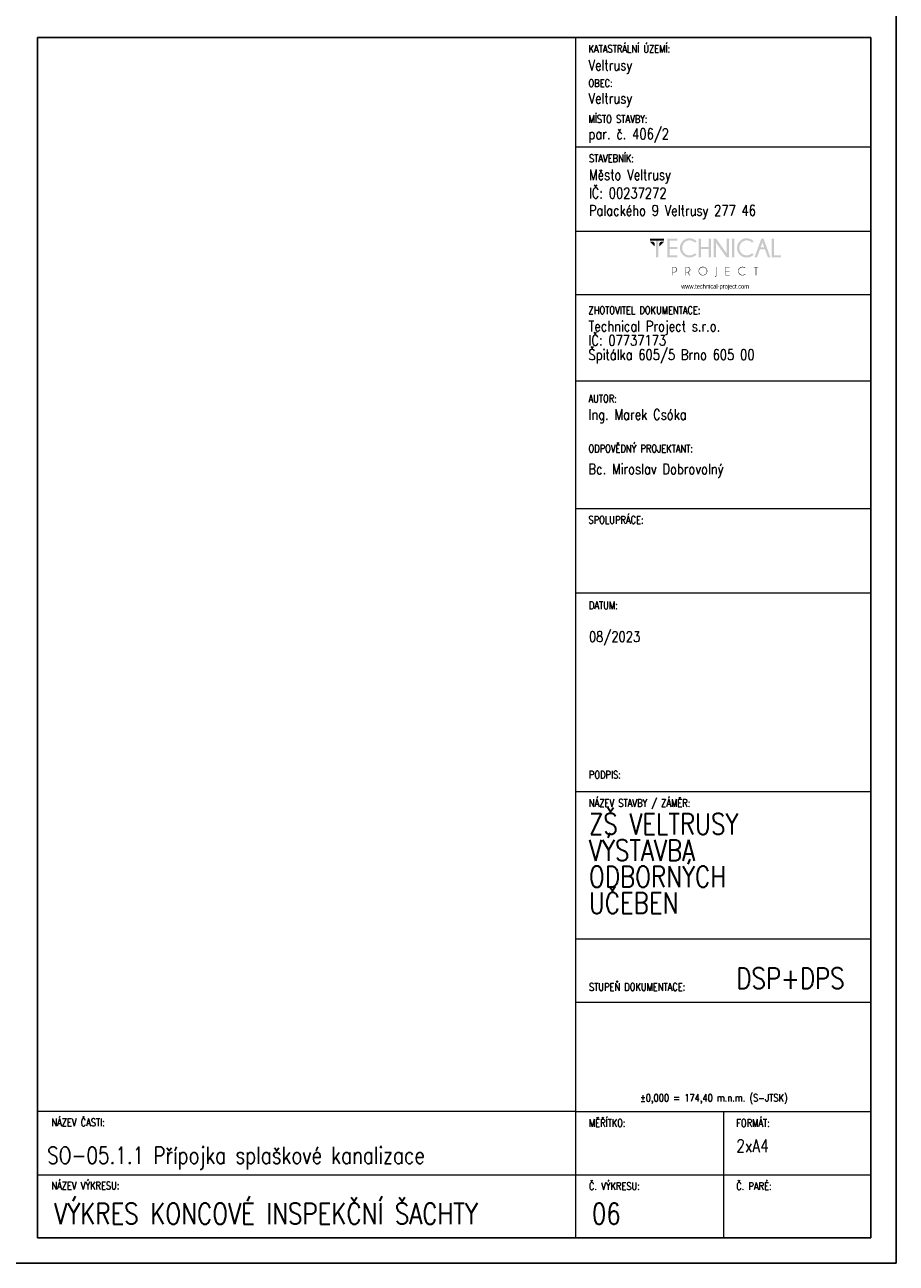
# Model space of a CAD drawing. Header units: millimetres. Extents: x -744 to 2301, y 2052 to 2943.
# Tile 16 of 31: x 1254 to 1461, y 2052 to 2346. Entities that reach past the tile are written whole.
import ezdxf

# ---------------------------------------------------------------- set-up
doc = ezdxf.new("R2010")
doc.units = ezdxf.units.MM
doc.header["$MEASUREMENT"] = 0
doc.layers.add('NETISK', color=7, linetype='Continuous', plot=False)
doc.layers.add('TP_01_Rozpiska', color=7, linetype='Continuous', lineweight=5)
doc.layers.add('Znojmoprojekt - Popisy.Znojmoprojekt', color=7, linetype='Continuous')
doc.styles.add('GENERATED_STYLE_4', font='arial.ttf')
doc.styles.add('ROMANS', font='romans.shx', dxfattribs={"width": 0.8})

# ---------------------------------------------------------------- blocks, each defined once
blk = doc.blocks.new('*U24')
for p, q in [((0, 0), (0, 297)), ((-6, 291), (-204, 291)), ((-204, 291), (-204, 6)), ((-6, 6), (-6, 291)), ((-204, 6), (-6, 6)), ((-210, 0), (0, 0))]:
    blk.add_line(p, q)
blk = doc.blocks.new('A$C01D51CA2')
at = {"layer": 'TP_01_Rozpiska'}
for points in [[(-45.09, 17.59), (-45.09, 16.91), (-40.45, 16.91), (-40.45, 17.59)], [(-45.09, 16.5), (-43.58, 14.97), (-43.58, 16.09), (-43.97, 16.5)], [(-43.15, 17.03), (-43.15, 11.39), (-42.38, 11.39), (-42.38, 17.03)], [(-40.45, 16.5), (-41.97, 14.97), (-41.97, 16.09), (-41.57, 16.5)], [(-36.03, 17.59), (-36.03, 16.91), (-38.63, 16.91), (-38.63, 14.83), (-36.03, 14.83), (-36.03, 14.15), (-38.63, 14.15), (-38.63, 12.08), (-36.03, 12.08), (-36.03, 11.39), (-39.4, 11.39), (-39.4, 17.59)], [(-28.26, 14.15), (-28.26, 11.39), (-29.05, 11.39), (-29.05, 17.59), (-28.26, 17.59), (-28.26, 14.83), (-25.73, 14.83), (-25.73, 17.59), (-24.94, 17.59), (-24.94, 11.39), (-25.73, 11.39), (-25.73, 14.15)], [(-23.29, 17.59), (-19.78, 12.64), (-19.78, 17.59), (-19, 17.59), (-19, 11.39), (-19.86, 11.39), (-23.29, 16.22), (-23.29, 11.39), (-24.07, 11.39), (-24.07, 17.59)], [(-18, 17.59), (-18, 11.39), (-17.23, 11.39), (-17.23, 17.59)], [(-4.92, 11.41), (-4.92, 17.59), (-4.14, 17.59), (-4.14, 12.08), (-1.91, 12.08), (-1.91, 11.41)], [(-18.85, 8.23), (-18.85, 8.07), (-20.1, 8.07), (-20.1, 6.92), (-18.85, 6.92), (-18.85, 6.76), (-20.1, 6.76), (-20.1, 5.6), (-18.85, 5.6), (-18.85, 5.44), (-20.25, 5.44), (-20.25, 8.23)], [(-10.06, 8.07), (-10.06, 5.44), (-10.22, 5.44), (-10.22, 8.07), (-10.93, 8.07), (-10.93, 8.23), (-9.35, 8.23), (-9.35, 8.07)]]:
    blk.add_hatch(color=256, dxfattribs=at).paths.add_polyline_path(points)
h = blk.add_hatch(color=256, dxfattribs=at)
edge = h.paths.add_edge_path()
edge.add_line((-30.26, 12.76), (-29.72, 12.28))
edge.add_spline(control_points=[(-29.72, 12.28), (-30.41, 11.65), (-31.18, 11.32), (-32.02, 11.32), (-32.02, 11.32), (-32.93, 11.32), (-33.68, 11.64), (-34.31, 12.26), (-34.31, 12.26), (-34.93, 12.89), (-35.23, 13.63), (-35.23, 14.5), (-35.23, 14.5), (-35.23, 15.35), (-34.93, 16.09), (-34.31, 16.72), (-34.31, 16.72), (-33.68, 17.36), (-32.93, 17.67), (-32.02, 17.67), (-32.02, 17.67), (-31.18, 17.67), (-30.41, 17.34), (-29.72, 16.7)], knot_values=[0, 0, 0, 0, 0.041667, 0.041667, 0.041667, 0.041767, 0.083333, 0.083333, 0.083333, 0.083433, 0.125, 0.125, 0.125, 0.1251, 0.166667, 0.166667, 0.166667, 0.166767, 0.208333, 0.208333, 0.208333, 0.208433, 1, 1, 1, 1], degree=3, periodic=0)
edge.add_line((-29.72, 16.7), (-30.26, 16.22))
edge.add_spline(control_points=[(-30.26, 16.22), (-30.82, 16.73), (-31.41, 16.98), (-32.02, 16.98), (-32.02, 16.98), (-32.68, 16.98), (-33.25, 16.73), (-33.73, 16.26), (-33.73, 16.26), (-34.21, 15.78), (-34.45, 15.19), (-34.45, 14.5), (-34.45, 14.5), (-34.45, 13.79), (-34.21, 13.22), (-33.73, 12.72), (-33.73, 12.72), (-33.25, 12.25), (-32.68, 12.02), (-32.02, 12.02), (-32.02, 12.02), (-31.41, 12.02), (-30.82, 12.26), (-30.26, 12.76)], knot_values=[0, 0, 0, 0, 0.041667, 0.041667, 0.041667, 0.041767, 0.083333, 0.083333, 0.083333, 0.083433, 0.125, 0.125, 0.125, 0.1251, 0.166667, 0.166667, 0.166667, 0.166767, 0.208333, 0.208333, 0.208333, 0.208433, 1, 1, 1, 1], degree=3, periodic=0)
h = blk.add_hatch(color=256, dxfattribs=at)
edge = h.paths.add_edge_path()
edge.add_line((-11.41, 12.76), (-10.87, 12.28))
edge.add_spline(control_points=[(-10.87, 12.28), (-11.56, 11.65), (-12.33, 11.32), (-13.17, 11.32), (-13.17, 11.32), (-14.07, 11.32), (-14.83, 11.64), (-15.45, 12.26), (-15.45, 12.26), (-16.08, 12.89), (-16.37, 13.63), (-16.37, 14.5), (-16.37, 14.5), (-16.37, 15.35), (-16.08, 16.09), (-15.45, 16.72), (-15.45, 16.72), (-14.83, 17.36), (-14.07, 17.67), (-13.17, 17.67), (-13.17, 17.67), (-12.33, 17.67), (-11.56, 17.34), (-10.87, 16.7)], knot_values=[0, 0, 0, 0, 0.041667, 0.041667, 0.041667, 0.041767, 0.083333, 0.083333, 0.083333, 0.083433, 0.125, 0.125, 0.125, 0.1251, 0.166667, 0.166667, 0.166667, 0.166767, 0.208333, 0.208333, 0.208333, 0.208433, 1, 1, 1, 1], degree=3, periodic=0)
edge.add_line((-10.87, 16.7), (-11.41, 16.22))
edge.add_spline(control_points=[(-11.41, 16.22), (-11.97, 16.73), (-12.56, 16.98), (-13.17, 16.98), (-13.17, 16.98), (-13.82, 16.98), (-14.4, 16.73), (-14.88, 16.26), (-14.88, 16.26), (-15.35, 15.78), (-15.6, 15.19), (-15.6, 14.5), (-15.6, 14.5), (-15.6, 13.79), (-15.35, 13.22), (-14.88, 12.72), (-14.88, 12.72), (-14.4, 12.25), (-13.82, 12.02), (-13.17, 12.02), (-13.17, 12.02), (-12.56, 12.02), (-11.97, 12.26), (-11.41, 12.76)], knot_values=[0, 0, 0, 0, 0.041667, 0.041667, 0.041667, 0.041767, 0.083333, 0.083333, 0.083333, 0.083433, 0.125, 0.125, 0.125, 0.1251, 0.166667, 0.166667, 0.166667, 0.166767, 0.208333, 0.208333, 0.208333, 0.208433, 1, 1, 1, 1], degree=3, periodic=0)
h = blk.add_hatch(color=256, dxfattribs=at)
h.paths.add_polyline_path([(-7.4, 14.65), (-7.99, 16.29), (-8.6, 14.65)])
h.paths.add_polyline_path([(-7.64, 17.59), (-5.41, 11.41), (-6.21, 11.41), (-7.15, 13.97), (-8.83, 13.97), (-9.78, 11.41), (-10.6, 11.41), (-8.33, 17.59)])
h = blk.add_hatch(color=256, dxfattribs=at)
edge = h.paths.add_edge_path()
edge.add_line((-37.56, 8.07), (-37.56, 6.57))
edge.add_line((-37.56, 6.57), (-37.08, 6.57))
edge.add_spline(control_points=[(-37.08, 6.57), (-36.89, 6.57), (-36.71, 6.64), (-36.56, 6.79), (-36.56, 6.79), (-36.41, 6.94), (-36.34, 7.12), (-36.34, 7.33), (-36.34, 7.33), (-36.34, 7.53), (-36.41, 7.71), (-36.56, 7.86), (-36.56, 7.86), (-36.71, 8), (-36.89, 8.07), (-37.08, 8.07)], knot_values=[0, 0, 0, 0, 0.0625, 0.0625, 0.0625, 0.0626, 0.125, 0.125, 0.125, 0.1251, 0.1875, 0.1875, 0.1875, 0.1876, 1, 1, 1, 1], degree=3, periodic=0)
edge.add_line((-37.08, 8.07), (-37.56, 8.07))
edge = h.paths.add_edge_path()
edge.add_line((-37.56, 6.41), (-37.56, 5.44))
edge.add_line((-37.56, 5.44), (-37.73, 5.44))
edge.add_line((-37.73, 5.44), (-37.73, 8.23))
edge.add_line((-37.73, 8.23), (-36.99, 8.23))
edge.add_spline(control_points=[(-36.99, 8.23), (-36.77, 8.2), (-36.59, 8.12), (-36.44, 7.97), (-36.44, 7.97), (-36.28, 7.79), (-36.18, 7.58), (-36.18, 7.33), (-36.18, 7.33), (-36.18, 7.07), (-36.28, 6.85), (-36.44, 6.67), (-36.44, 6.67), (-36.62, 6.51), (-36.84, 6.41), (-37.08, 6.41)], knot_values=[0, 0, 0, 0, 0.0625, 0.0625, 0.0625, 0.0626, 0.125, 0.125, 0.125, 0.1251, 0.1875, 0.1875, 0.1875, 0.1876, 1, 1, 1, 1], degree=3, periodic=0)
edge.add_line((-37.08, 6.41), (-37.56, 6.41))
h = blk.add_hatch(color=256, dxfattribs=at)
edge = h.paths.add_edge_path()
edge.add_line((-33.17, 8.07), (-33.17, 6.57))
edge.add_line((-33.17, 6.57), (-32.71, 6.57))
edge.add_spline(control_points=[(-32.71, 6.57), (-32.5, 6.57), (-32.32, 6.64), (-32.17, 6.79), (-32.17, 6.79), (-32.02, 6.94), (-31.96, 7.12), (-31.96, 7.33), (-31.96, 7.33), (-31.96, 7.53), (-32.02, 7.71), (-32.17, 7.86), (-32.17, 7.86), (-32.32, 8), (-32.5, 8.07), (-32.71, 8.07)], knot_values=[0, 0, 0, 0, 0.0625, 0.0625, 0.0625, 0.0626, 0.125, 0.125, 0.125, 0.1251, 0.1875, 0.1875, 0.1875, 0.1876, 1, 1, 1, 1], degree=3, periodic=0)
edge.add_line((-32.71, 8.07), (-33.17, 8.07))
edge = h.paths.add_edge_path()
edge.add_line((-32.66, 6.41), (-33.17, 6.41))
edge.add_line((-33.17, 6.41), (-33.17, 5.44))
edge.add_line((-33.17, 5.44), (-33.34, 5.44))
edge.add_line((-33.34, 5.44), (-33.34, 8.23))
edge.add_line((-33.34, 8.23), (-32.61, 8.23))
edge.add_spline(control_points=[(-32.61, 8.23), (-32.4, 8.2), (-32.22, 8.12), (-32.07, 7.97), (-32.07, 7.97), (-31.89, 7.79), (-31.79, 7.58), (-31.79, 7.33), (-31.79, 7.33), (-31.79, 7.07), (-31.89, 6.85), (-32.07, 6.69), (-32.07, 6.69), (-32.19, 6.56), (-32.33, 6.48), (-32.48, 6.44)], knot_values=[0, 0, 0, 0, 0.0625, 0.0625, 0.0625, 0.0626, 0.125, 0.125, 0.125, 0.1251, 0.1875, 0.1875, 0.1875, 0.1876, 1, 1, 1, 1], degree=3, periodic=0)
edge.add_line((-32.48, 6.44), (-31.84, 5.44))
edge.add_line((-31.84, 5.44), (-32.04, 5.44))
edge.add_line((-32.04, 5.44), (-32.66, 6.41))
h = blk.add_hatch(color=256, dxfattribs=at)
edge = h.paths.add_edge_path()
edge.add_spline(control_points=[(-27.62, 8.12), (-27.98, 8.12), (-28.27, 7.99), (-28.52, 7.74), (-28.52, 7.74), (-28.77, 7.49), (-28.9, 7.2), (-28.9, 6.84), (-28.9, 6.84), (-28.9, 6.49), (-28.77, 6.2), (-28.52, 5.95), (-28.52, 5.95), (-28.27, 5.7), (-27.98, 5.57), (-27.62, 5.57), (-27.62, 5.57), (-27.27, 5.57), (-26.98, 5.7), (-26.73, 5.95), (-26.73, 5.95), (-26.47, 6.2), (-26.35, 6.49), (-26.35, 6.84), (-26.35, 6.84), (-26.35, 7.2), (-26.47, 7.49), (-26.73, 7.74), (-26.73, 7.74), (-26.98, 7.99), (-27.27, 8.12), (-27.62, 8.12)], knot_values=[0, 0, 0, 0, 0.03125, 0.03125, 0.03125, 0.03135, 0.0625, 0.0625, 0.0625, 0.0626, 0.09375, 0.09375, 0.09375, 0.09385, 0.125, 0.125, 0.125, 0.1251, 0.15625, 0.15625, 0.15625, 0.15635, 0.1875, 0.1875, 0.1875, 0.1876, 0.21875, 0.21875, 0.21875, 0.21885, 1, 1, 1, 1], degree=3, periodic=0)
edge = h.paths.add_edge_path()
edge.add_spline(control_points=[(-26.61, 7.86), (-26.33, 7.58), (-26.19, 7.23), (-26.19, 6.84), (-26.19, 6.84), (-26.19, 6.44), (-26.33, 6.11), (-26.61, 5.83), (-26.61, 5.83), (-26.89, 5.56), (-27.22, 5.41), (-27.62, 5.41), (-27.62, 5.41), (-28.01, 5.41), (-28.36, 5.56), (-28.64, 5.83), (-28.64, 5.83), (-28.91, 6.11), (-29.05, 6.44), (-29.05, 6.84), (-29.05, 6.84), (-29.05, 7.23), (-28.91, 7.58), (-28.64, 7.86), (-28.64, 7.86), (-28.36, 8.14), (-28.01, 8.28), (-27.62, 8.28), (-27.62, 8.28), (-27.22, 8.28), (-26.89, 8.14), (-26.61, 7.86)], knot_values=[0, 0, 0, 0, 0.03125, 0.03125, 0.03125, 0.03135, 0.0625, 0.0625, 0.0625, 0.0626, 0.09375, 0.09375, 0.09375, 0.09385, 0.125, 0.125, 0.125, 0.1251, 0.15625, 0.15625, 0.15625, 0.15635, 0.1875, 0.1875, 0.1875, 0.1876, 0.21875, 0.21875, 0.21875, 0.21885, 1, 1, 1, 1], degree=3, periodic=0)
h = blk.add_hatch(color=256, dxfattribs=at)
edge = h.paths.add_edge_path()
edge.add_spline(control_points=[(-23.19, 5.39), (-23.19, 5.24), (-23.24, 5.13), (-23.34, 5.05), (-23.34, 5.05), (-23.44, 4.95), (-23.56, 4.9), (-23.69, 4.9)], knot_values=[0, 0, 0, 0, 0.125, 0.125, 0.125, 0.1251, 1, 1, 1, 1], degree=3, periodic=0)
edge.add_line((-23.69, 4.9), (-23.69, 5.05))
edge.add_spline(control_points=[(-23.69, 5.05), (-23.59, 5.05), (-23.52, 5.08), (-23.44, 5.14), (-23.44, 5.14), (-23.39, 5.21), (-23.36, 5.29), (-23.36, 5.41)], knot_values=[0, 0, 0, 0, 0.125, 0.125, 0.125, 0.1251, 1, 1, 1, 1], degree=3, periodic=0)
edge.add_line((-23.36, 5.41), (-23.36, 8.23))
edge.add_line((-23.36, 8.23), (-23.19, 8.23))
edge.add_line((-23.19, 8.23), (-23.19, 5.39))
h = blk.add_hatch(color=256, dxfattribs=at)
edge = h.paths.add_edge_path()
edge.add_line((-13.73, 5.88), (-13.61, 5.79))
edge.add_spline(control_points=[(-13.61, 5.79), (-13.87, 5.54), (-14.2, 5.41), (-14.56, 5.41), (-14.56, 5.41), (-14.96, 5.41), (-15.3, 5.56), (-15.58, 5.83), (-15.58, 5.83), (-15.86, 6.11), (-15.99, 6.44), (-15.99, 6.84), (-15.99, 6.84), (-15.99, 7.23), (-15.86, 7.58), (-15.58, 7.86), (-15.58, 7.86), (-15.3, 8.14), (-14.96, 8.27), (-14.56, 8.27), (-14.56, 8.27), (-14.2, 8.27), (-13.87, 8.15), (-13.61, 7.89)], knot_values=[0, 0, 0, 0, 0.041667, 0.041667, 0.041667, 0.041767, 0.083333, 0.083333, 0.083333, 0.083433, 0.125, 0.125, 0.125, 0.1251, 0.166667, 0.166667, 0.166667, 0.166767, 0.208333, 0.208333, 0.208333, 0.208433, 1, 1, 1, 1], degree=3, periodic=0)
edge.add_line((-13.61, 7.89), (-13.73, 7.79))
edge.add_spline(control_points=[(-13.73, 7.79), (-13.97, 8), (-14.25, 8.1), (-14.56, 8.1), (-14.56, 8.1), (-14.93, 8.1), (-15.22, 7.99), (-15.47, 7.74), (-15.47, 7.74), (-15.72, 7.49), (-15.85, 7.2), (-15.85, 6.84), (-15.85, 6.84), (-15.85, 6.49), (-15.72, 6.2), (-15.47, 5.95), (-15.47, 5.95), (-15.22, 5.7), (-14.93, 5.57), (-14.56, 5.57), (-14.56, 5.57), (-14.25, 5.57), (-13.97, 5.67), (-13.73, 5.88)], knot_values=[0, 0, 0, 0, 0.041667, 0.041667, 0.041667, 0.041767, 0.083333, 0.083333, 0.083333, 0.083433, 0.125, 0.125, 0.125, 0.1251, 0.166667, 0.166667, 0.166667, 0.166767, 0.208333, 0.208333, 0.208333, 0.208433, 1, 1, 1, 1], degree=3, periodic=0)
at = {"layer": 'Znojmoprojekt - Popisy.Znojmoprojekt', "color": 7, "linetype": 'Continuous', "lineweight": 13, "insert": (-23.61, 1.59), "char_height": 1.5, "width": 19.5072, "attachment_point": 5, "style": 'GENERATED_STYLE_4'}
blk.add_mtext('\\A1;{\\fBahnschrift Light|b0|i0|c238|p34;\\W0.75;www.technical-project.com}', dxfattribs=at)

msp = doc.modelspace()

# ---------------------------------------------------------------- linework, layer by layer
at = {"layer": 'TP_01_Rozpiska'}
for p, q in [((1384.88, 2057.81), (1384.88, 2342.81)), ((1384.88, 2316.81), (1454.98, 2316.81)), ((1384.88, 2296.81), (1454.88, 2296.81)), ((1384.88, 2281.74), (1454.88, 2281.74)), ((1384.88, 2261.29), (1454.88, 2261.29)), ((1384.88, 2230.98), (1454.88, 2230.98)), ((1384.88, 2210.98), (1454.88, 2210.98)), ((1384.88, 2163.78), (1454.98, 2163.78)), ((1384.88, 2128.78), (1454.98, 2128.78)), ((1384.88, 2087.81), (1256.98, 2087.81)), ((1256.98, 2057.81), (1256.98, 2087.81)), ((1384.88, 2087.81), (1454.98, 2087.81)), ((1419.98, 2087.81), (1419.98, 2057.81)), ((1256.98, 2072.81), (1454.98, 2072.81))]:
    msp.add_line(p, q, dxfattribs=at)
at = {"layer": 'TP_01_Rozpiska', "color": 7, "linetype": 'Continuous', "lineweight": 13}
msp.add_line((1384.88, 2113.78), (1454.98, 2113.78), dxfattribs=at)

# ---------------------------------------------------------------- block references
at = {"xscale": 0.7200000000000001, "yscale": 0.7200000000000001, "zscale": 0.7200000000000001}
msp.add_blockref('A$C01D51CA2', (1434.95, 2282.4), dxfattribs=at)
at = {"layer": 'NETISK'}
msp.add_blockref('*U24', (1460.98, 2051.81), dxfattribs=at)

# ---------------------------------------------------------------- texts
at = {"color": 7, "linetype": 'Continuous', "lineweight": 0, "char_height": 1.8, "attachment_point": 1, "style": 'ROMANS'}
for s, insert in [('\\A1;KATASTRÁLNÍ ÚZEMÍ:', (1387.88, 2341)), ('\\A1;OBEC:', (1387.88, 2332.84)), ('\\A1;MÍSTO STAVBY:', (1387.88, 2324.33)), ('\\A1;STAVEBNÍK:', (1387.98, 2315)), ('\\A1;ZHOTOVITEL DOKUMENTACE:', (1387.88, 2278.94)), ('\\A1;AUTOR:', (1387.88, 2257.96)), ('\\A1;ODPOVĚDNÝ PROJEKTANT:', (1387.88, 2246.1)), ('\\A1;SPOLUPRÁCE:', (1387.88, 2229.17)), ('\\A1;DATUM:', (1387.98, 2208.88)), ('\\A1;PODPIS:', (1387.98, 2168.66)), ('\\A1;NÁZEV STAVBY / ZÁMĚR:', (1387.98, 2161.97)), ('\\A1;STUPEŇ DOKUMENTACE:', (1387.98, 2118.3)), ('\\A1;±0,000 = 174,40 m.n.m. (S-JTSK)', (1400.12, 2091.98)), ('\\A1;NÁZEV ČASTI:', (1260.29, 2086.14)), ('\\A1;{\\Fromand|c238;MĚŘÍTKO:}', (1387.98, 2086)), ('\\A1;FORMÁT:', (1422.98, 2086)), ('\\A1;NÁZEV VÝKRESU:', (1260.29, 2071.14)), ('\\A1;{\\Fromand|c238;Č. VÝKRESU:}', (1387.98, 2071)), ('\\A1;{\\Fromand|c238;Č. PARÉ:}', (1422.98, 2071))]:
    msp.add_mtext(s, dxfattribs=dict(at, insert=insert))
at = {"color": 7, "linetype": 'Continuous', "lineweight": 25, "style": 'ROMANS'}
for s, insert, char_height, attachment_point in [('\\A1;Veltrusy', (1387.88, 2334.12), 2.5, 7), ('\\A1;Veltrusy', (1387.88, 2326.26), 2.5, 7), ('\\A1;par. č. 406/2', (1387.88, 2317.81), 2.5, 7), ('\\A1;Město Veltrusy', (1387.98, 2308.12), 2.5, 7), ('\\A1;IČ: 00237272', (1387.98, 2304.6), 2.5, 7), ('\\A1;Palackého 9 Veltrusy 277 46', (1387.98, 2299.65), 2.5, 7), ('\\A1;Ing. Marek Csóka', (1387.88, 2254.54), 2.5, 1), ('\\A1;08/2023', (1387.98, 2201.8), 2.5, 1), ('\\A1;DSP+DPS', (1422.98, 2121.96), 5, 1), ('\\A1;SO-05.1.1 Přípojka splaškové kanalizace', (1259.3, 2079.42), 4, 1), ('\\A1;2xA4', (1422.98, 2081.19), 3, 1), ('\\A1;VÝKRES KONCOVÉ INSPEKČNÍ ŠACHTY', (1260.96, 2066.08), 5, 1), ('\\A1;06', (1388.68, 2066.08), 5, 1)]:
    msp.add_mtext(s, dxfattribs=dict(at, insert=insert, char_height=char_height, attachment_point=attachment_point))
at = {"color": 7, "linetype": 'Continuous', "lineweight": 25, "char_height": 2.5, "attachment_point": 1, "style": 'ROMANS'}
for s, insert, line_spacing_factor in [('\\A1;Technical Project s.r.o.\\PIČ: 07737173\\PŠpitálka 605/5 Brno 605 00', (1387.88, 2275.52), 0.811616), ('\\A1;Bc. Miroslav Dobrovolný', (1387.88, 2241.59), 0.783211)]:
    msp.add_mtext(s, dxfattribs=dict(at, insert=insert, line_spacing_factor=line_spacing_factor))
at = {"color": 7, "linetype": 'Continuous', "lineweight": 25, "insert": (1387.98, 2158.57), "char_height": 5, "width": 48.0061, "attachment_point": 1, "line_spacing_factor": 0.75, "style": 'ROMANS'}
msp.add_mtext('\\A1;ZŠ VELTRUSY  VÝSTAVBA \\PODBORNÝCH \\PUČEBEN', dxfattribs=at)

doc.saveas('drawing.dxf')
